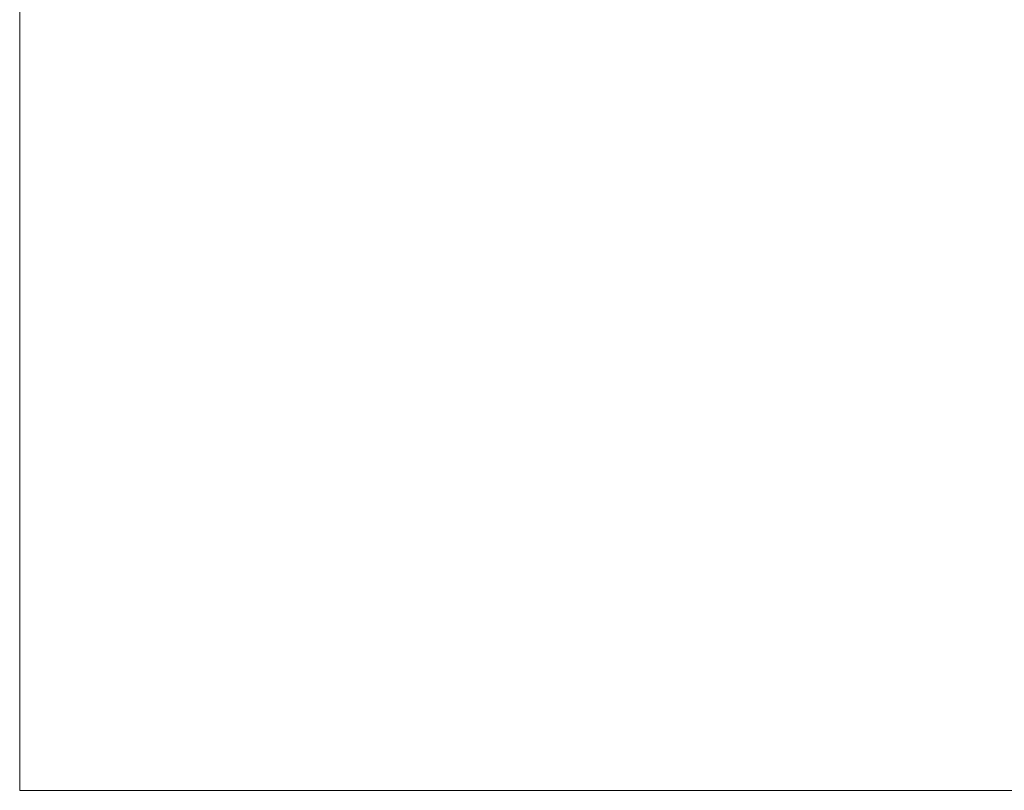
# Model space of a CAD drawing. Extents: x 2 to 1179, y -938 to -683.
# Tile 1 of 13: x 2 to 110, y -935 to -851. Entities that reach past the tile are written whole.
import ezdxf

# ---------------------------------------------------------------- set-up
doc = ezdxf.new("R2010")
doc.units = 0
doc.header["$MEASUREMENT"] = 0
doc.layers.add('B_ANNO_DIM', color=7, linetype='Continuous', lineweight=18)
doc.layers.add('B_ANNO_NOPLOT', color=47, linetype='Continuous', lineweight=18, plot=False)

# ---------------------------------------------------------------- blocks, each defined once
blk = doc.blocks.new('*U77')
at = {"layer": 'B_ANNO_NOPLOT', "flags": 128}
blk.add_lwpolyline([(2.1484, -558.5546), (2.1484, -306.5546), (326.0761, -306.5546), (326.0761, -319.6994), (380.1484, -319.6994), (380.1484, -518.055), (318.7192, -518.055), (318.7192, -558.5546)], close=True, dxfattribs=at)

msp = doc.modelspace()

# ---------------------------------------------------------------- block references
at = {"layer": 'B_ANNO_DIM'}
msp.add_blockref('*U77', (0, -376.75), dxfattribs=at)

doc.saveas('drawing.dxf')
